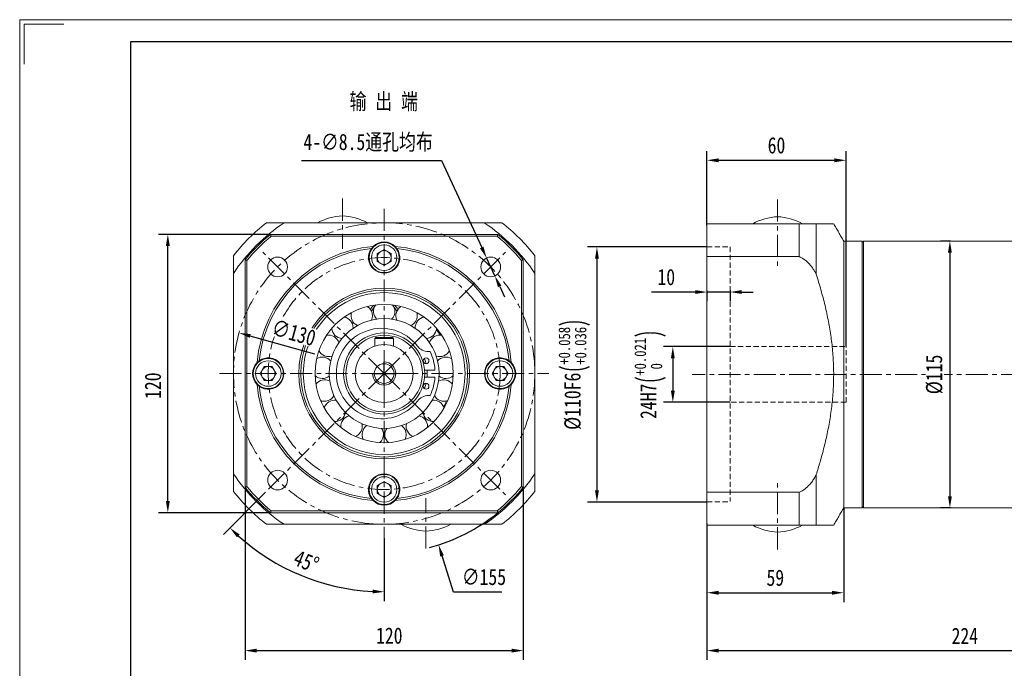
# Model space of a CAD drawing. Header units: millimetres. Extents: x 0 to 803, y 0 to 568.
# Tile 2 of 3: x 0 to 425, y 288 to 568. Entities that reach past the tile are written whole.
import ezdxf

# ---------------------------------------------------------------- set-up
doc = ezdxf.new("R2010")
doc.units = ezdxf.units.MM
doc.header["$LTSCALE"] = 1.5
doc.header["$PDSIZE"] = -1
doc.linetypes.add('CENTER', pattern=[10.16, 6.35, -1.27, 1.27, -1.27])
doc.linetypes.add('DASHED', pattern=[0.75, 0.5, -0.25])
doc.layers.get('0').update_dxf_attribs({"lineweight": 18})
doc.layers.get('Defpoints').update_dxf_attribs({"lineweight": 18})
for name, color, linetype, lineweight in [('1轮廓实线层', 7, 'Continuous', 18), ('3中心线层', 1, 'CENTER', 18), ('4虚线层', 6, 'DASHED', 18), ('7标注层', 4, 'Continuous', 18), ('图框_外框线', 7, 'Continuous', 18)]:
    doc.layers.add(name, color=color, linetype=linetype, lineweight=lineweight)
doc.styles.add('PC_TEXTSTYLE', font='txt', dxfattribs={"width": 0.8})
doc.styles.add('TH_GBDIM', font='txt', dxfattribs={"width": 0.8})
doc.dimstyles.new('TH_GBDIM', dxfattribs={"dimscale": 2, "dimtxt": 3.5, "dimasz": 2.5, "dimexe": 2, "dimexo": 0, "dimgap": 1.5, "dimtad": 1, "dimdec": 1, "dimdsep": 46, "dimtxsty": 'TH_GBDIM', "dimcen": 2.5, "dimdle": 5, "dimclrd": 4, "dimclre": 4, "dimclrt": 3, "dimadec": 0, "dimazin": 2, "dimtfac": 0.714286, "dimtdec": 1, "dimtmove": 0, "dimatfit": 3, "dimfxl": 1, "dimtolj": 1, "dimarcsym": 0})

# ---------------------------------------------------------------- blocks, each defined once
blk = doc.blocks.new('*D68')
at = {"layer": '7标注层', "color": 4, "lineweight": -2}
for p, q in [((296.47, 350.02), (296.47, 291.54)), ((518.97, 350.02), (518.97, 291.54)), ((301.47, 295.54), (513.97, 295.54))]:
    blk.add_line(p, q, dxfattribs=at)
at = {"layer": '7标注层', "color": 4}
for points in [[(301.47, 296.37), (301.47, 294.7), (296.47, 295.54)], [(513.97, 294.7), (513.97, 296.37), (518.97, 295.54)]]:
    blk.add_solid(points, dxfattribs=at)
at = {"layer": 'Defpoints', "color": 0}
for p in [(296.47, 350.02), (518.97, 350.02), (518.97, 295.54)]:
    blk.add_point(p, dxfattribs=at)
at = {"layer": '7标注层', "color": 3, "insert": (407.72, 301.92), "char_height": 7, "attachment_point": 5, "style": 'TH_GBDIM'}
blk.add_mtext('\\A1;{224}{}{}', dxfattribs=at)
blk = doc.blocks.new('*D69')
at = {"layer": '7标注层', "color": 4, "lineweight": -2}
for p, q in [((355.47, 357.12), (355.47, 316.5)), ((296.47, 350.42), (296.47, 316.5)), ((301.47, 320.5), (350.47, 320.5))]:
    blk.add_line(p, q, dxfattribs=at)
at = {"layer": '7标注层', "color": 4}
for points in [[(301.47, 321.33), (301.47, 319.66), (296.47, 320.5)], [(350.47, 319.66), (350.47, 321.33), (355.47, 320.5)]]:
    blk.add_solid(points, dxfattribs=at)
at = {"layer": 'Defpoints', "color": 0}
for p in [(355.47, 357.12), (296.47, 350.42), (355.47, 320.5)]:
    blk.add_point(p, dxfattribs=at)
at = {"layer": '7标注层', "color": 3, "insert": (325.97, 326.92), "char_height": 7, "attachment_point": 5, "style": 'TH_GBDIM'}
blk.add_mtext('\\A1;{59}{}{}', dxfattribs=at)
blk = doc.blocks.new('*D70')
at = {"layer": '7标注层', "color": 4, "lineweight": -2}
for p, q in [((296.47, 478.82), (296.47, 510.97)), ((356.47, 426.62), (356.47, 510.97)), ((301.47, 506.97), (351.47, 506.97))]:
    blk.add_line(p, q, dxfattribs=at)
at = {"layer": '7标注层', "color": 4}
for points in [[(301.47, 507.8), (301.47, 506.13), (296.47, 506.97)], [(351.47, 506.13), (351.47, 507.8), (356.47, 506.97)]]:
    blk.add_solid(points, dxfattribs=at)
at = {"layer": 'Defpoints', "color": 0}
for p in [(356.47, 506.97), (296.47, 478.82), (356.47, 426.62)]:
    blk.add_point(p, dxfattribs=at)
at = {"layer": '7标注层', "color": 3, "insert": (326.47, 513.39), "char_height": 7, "attachment_point": 5, "style": 'TH_GBDIM'}
blk.add_mtext('\\A1;{60}{}{}', dxfattribs=at)
blk = doc.blocks.new('*D71')
at = {"layer": '7标注层', "color": 4, "lineweight": -2}
for p, q in [((296.47, 450.81), (296.47, 446.16)), ((306.47, 450.81), (306.47, 446.16)), ((291.47, 450.16), (272.59, 450.16)), ((306.47, 450.16), (296.47, 450.16)), ((311.47, 450.16), (316.47, 450.16))]:
    blk.add_line(p, q, dxfattribs=at)
at = {"layer": '7标注层', "color": 4}
for points in [[(291.47, 449.33), (291.47, 451), (296.47, 450.16)], [(311.47, 451), (311.47, 449.33), (306.47, 450.16)]]:
    blk.add_solid(points, dxfattribs=at)
at = {"layer": 'Defpoints', "color": 0}
for p in [(296.47, 450.81), (306.47, 450.81), (296.47, 450.16)]:
    blk.add_point(p, dxfattribs=at)
at = {"layer": '7标注层', "color": 3, "insert": (278.93, 456.58), "char_height": 7, "attachment_point": 5, "style": 'TH_GBDIM'}
blk.add_mtext('\\A1;{10}{}{}', dxfattribs=at)
blk = doc.blocks.new('*D72')
at = {"layer": '7标注层', "color": 4, "lineweight": -2}
for p, q in [((296.47, 469.62), (245.01, 469.62)), ((249.01, 464.62), (249.01, 364.62)), ((296.47, 359.62), (245.01, 359.62))]:
    blk.add_line(p, q, dxfattribs=at)
at = {"layer": '7标注层', "color": 4}
for points in [[(249.85, 464.62), (248.18, 464.62), (249.01, 469.62)], [(248.18, 364.62), (249.85, 364.62), (249.01, 359.62)]]:
    blk.add_solid(points, dxfattribs=at)
at = {"layer": 'Defpoints', "color": 0}
for p in [(296.47, 469.62), (249.01, 359.62), (296.47, 359.62)]:
    blk.add_point(p, dxfattribs=at)
at = {"layer": '7标注层', "color": 3, "insert": (239.28, 414.62), "char_height": 7, "attachment_point": 5, "rotation": 90, "style": 'TH_GBDIM'}
blk.add_mtext('\\A1;{%%c110}{}{F6\\H0.7143x;{\\H2x;\\W0.5;(}\\S+0.058^ +0.036;{\\H2x;\\W0.5;)}}', dxfattribs=at)
blk = doc.blocks.new('*D84')
at = {"layer": '7标注层', "color": 4, "lineweight": -2}
for p, q in [((121.62, 506.89), (181.99, 506.89)), ((181.99, 506.89), (199.31, 469.38)), ((204.97, 457.12), (201.41, 464.84)), ((207.06, 452.58), (209.16, 448.04))]:
    blk.add_line(p, q, dxfattribs=at)
at = {"layer": '7标注层', "color": 4}
for points in [[(198.55, 469.03), (200.07, 469.73), (201.41, 464.84)], [(207.82, 452.93), (206.31, 452.23), (204.97, 457.12)]]:
    blk.add_solid(points, dxfattribs=at)
at = {"layer": 'Defpoints', "color": 0}
for p in [(201.41, 464.84), (204.97, 457.12)]:
    blk.add_point(p, dxfattribs=at)
at = {"layer": '7标注层', "color": 3, "insert": (150.3, 514.5), "char_height": 7, "attachment_point": 5, "style": 'TH_GBDIM'}
blk.add_mtext('\\A1;{4-∅8.5通孔均布}{}{}', dxfattribs=at)
blk = doc.blocks.new('*D85')
at = {"layer": '7标注层', "color": 4, "lineweight": -2}
for p, q in [((97.23, 365.96), (97.23, 291.54)), ((217.23, 365.96), (217.23, 291.54)), ((102.23, 295.54), (212.23, 295.54))]:
    blk.add_line(p, q, dxfattribs=at)
at = {"layer": '7标注层', "color": 4}
for points in [[(102.23, 296.37), (102.23, 294.7), (97.23, 295.54)], [(212.23, 294.7), (212.23, 296.37), (217.23, 295.54)]]:
    blk.add_solid(points, dxfattribs=at)
at = {"layer": 'Defpoints', "color": 0}
for p in [(97.23, 365.96), (217.23, 365.96), (217.23, 295.54)]:
    blk.add_point(p, dxfattribs=at)
at = {"layer": '7标注层', "color": 3, "insert": (159.43, 301.96), "char_height": 7, "attachment_point": 5, "style": 'TH_GBDIM'}
blk.add_mtext('\\A1;120', dxfattribs=at)
blk = doc.blocks.new('*D86')
at = {"layer": '7标注层', "color": 4, "lineweight": -2}
for p, q in [((108.17, 475.02), (59.91, 475.02)), ((63.91, 360.02), (63.91, 470.02)), ((108.17, 355.02), (59.91, 355.02))]:
    blk.add_line(p, q, dxfattribs=at)
at = {"layer": '7标注层', "color": 4}
for points in [[(64.75, 470.02), (63.08, 470.02), (63.91, 475.02)], [(63.08, 360.02), (64.75, 360.02), (63.91, 355.02)]]:
    blk.add_solid(points, dxfattribs=at)
at = {"layer": 'Defpoints', "color": 0}
for p in [(63.91, 475.02), (108.17, 475.02), (108.17, 355.02)]:
    blk.add_point(p, dxfattribs=at)
at = {"layer": '7标注层', "color": 3, "insert": (57.49, 409.77), "char_height": 7, "attachment_point": 5, "rotation": 90, "style": 'TH_GBDIM'}
blk.add_mtext('\\A1;120', dxfattribs=at)
blk = doc.blocks.new('*D87')
at = {"color": 4, "lineweight": -2}
for p, q in [((104.88, 362.67), (87.85, 345.64)), ((157.23, 344.02), (157.23, 316.9))]:
    blk.add_line(p, q, dxfattribs=at)
blk.add_arc((157.23, 415.02), 94.12, 228.0443, 266.9557, dxfattribs=at)
at = {"color": 4}
for points in [[(94.88, 345.63), (93.73, 344.42), (90.68, 348.47)], [(152.21, 320.2), (152.25, 321.87), (157.23, 320.9)]]:
    blk.add_solid(points, dxfattribs=at)
at = {"layer": 'Defpoints', "color": 0}
for p in [(157.23, 486.02), (157.23, 415.02), (104.88, 362.67), (157.23, 344.02), (110.17, 333.51)]:
    blk.add_point(p, dxfattribs=at)
at = {"color": 3, "insert": (123.65, 333.96), "char_height": 7, "attachment_point": 5, "rotation": 337.5, "style": 'TH_GBDIM'}
blk.add_mtext('\\A1;45%%d', dxfattribs=at)
blk = doc.blocks.new('*D88')
at = {"layer": '7标注层', "color": 4, "lineweight": -2}
for p, q in [((157.23, 410.02), (157.23, 420.02)), ((152.23, 415.02), (162.23, 415.02)), ((187.15, 320.78), (182.2, 336.39)), ((207.92, 320.78), (187.15, 320.78))]:
    blk.add_line(p, q, dxfattribs=at)
blk.add_arc((157.23, 415.02), 77.5, 284.6613, 309.268, dxfattribs=at)
at = {"layer": '7标注层', "color": 4}
blk.add_solid([(182.99, 336.64), (181.4, 336.13), (180.68, 341.15)], dxfattribs=at)
at = {"layer": 'Defpoints', "color": 0}
for p in [(133.77, 488.88), (180.68, 341.15)]:
    blk.add_point(p, dxfattribs=at)
at = {"layer": '7标注层', "color": 3, "insert": (200.29, 327.28), "char_height": 7, "attachment_point": 5, "style": 'TH_GBDIM'}
blk.add_mtext('\\A1;{∅155}{}{}', dxfattribs=at)
blk = doc.blocks.new('*D92')
at = {"layer": '7标注层', "color": 4, "lineweight": -2}
for p, q in [((401.59, 472.12), (397.27, 472.12)), ((401.27, 467.12), (401.27, 362.12)), ((401.59, 357.12), (397.27, 357.12))]:
    blk.add_line(p, q, dxfattribs=at)
at = {"layer": '7标注层', "color": 4}
for points in [[(402.11, 467.12), (400.44, 467.12), (401.27, 472.12)], [(400.44, 362.12), (402.11, 362.12), (401.27, 357.12)]]:
    blk.add_solid(points, dxfattribs=at)
at = {"layer": 'Defpoints', "color": 0}
for p in [(401.59, 472.12), (401.27, 357.12), (401.59, 357.12)]:
    blk.add_point(p, dxfattribs=at)
at = {"layer": '7标注层', "color": 3, "insert": (394.6, 414.62), "char_height": 7, "attachment_point": 5, "rotation": 90, "style": 'TH_GBDIM'}
blk.add_mtext('\\A1;{%%c115}{}{}', dxfattribs=at)
blk = doc.blocks.new('*D93')
at = {"layer": '7标注层', "color": 4, "lineweight": -2}
blk.add_line((127.35, 423.39), (99.45, 431.2), dxfattribs=at)
at = {"layer": '7标注层', "color": 4}
blk.add_solid([(99.68, 432.01), (99.23, 430.4), (94.64, 432.55)], dxfattribs=at)
at = {"layer": 'Defpoints', "color": 0}
for p in [(94.64, 432.55), (219.82, 397.48)]:
    blk.add_point(p, dxfattribs=at)
at = {"layer": '7标注层', "color": 3, "insert": (118.26, 432.6), "char_height": 7, "attachment_point": 5, "rotation": 344.3477, "style": 'TH_GBDIM'}
blk.add_mtext('\\A1;∅130', dxfattribs=at)
blk = doc.blocks.new('*D94')
at = {"layer": '7标注层', "color": 4, "lineweight": -2}
for p, q in [((306.47, 426.62), (277.75, 426.62)), ((281.75, 421.62), (281.75, 407.62)), ((306.47, 402.62), (277.75, 402.62))]:
    blk.add_line(p, q, dxfattribs=at)
at = {"layer": '7标注层', "color": 4}
for points in [[(282.58, 421.62), (280.91, 421.62), (281.75, 426.62)], [(280.91, 407.62), (282.58, 407.62), (281.75, 402.62)]]:
    blk.add_solid(points, dxfattribs=at)
at = {"layer": 'Defpoints', "color": 0}
for p in [(306.47, 426.62), (281.75, 402.62), (306.47, 402.62)]:
    blk.add_point(p, dxfattribs=at)
at = {"layer": '7标注层', "color": 3, "insert": (272.02, 414.62), "char_height": 7, "attachment_point": 5, "rotation": 90, "style": 'TH_GBDIM'}
blk.add_mtext('\\A1;{24}{}{H7\\H0.7143x;{\\H2x;\\W0.5;(}\\S+0.021^  0;{\\H2x;\\W0.5;)}}', dxfattribs=at)

msp = doc.modelspace()

# ---------------------------------------------------------------- linework, layer by layer
at = {"color": 7, "linetype": 'Continuous', "lineweight": 15}
for p, q in [((336.307838, 479.62395), (296.467265, 479.62395)), ((296.467265, 479.62395), (296.467265, 465.429953)), ((336.307838, 465.429953), (336.307838, 479.62395)), ((343.60278, 457.830263), (343.60278, 479.62395)), ((108.171926, 475.017046), (206.279013, 475.017046)), ((205.992776, 474.217043), (108.458162, 474.217043)), ((355.467265, 472.12395), (355.467265, 357.12395)), ((363.467265, 472.12395), (363.467265, 357.12395)), ((363.967265, 472.12395), (363.967265, 357.12395)), ((154.225472, 466.749096), (157.22547, 468.481147)), ((157.22547, 468.481147), (160.225471, 466.749096)), ((97.225473, 365.963501), (97.225473, 464.070586)), ((98.025472, 463.784349), (98.025472, 366.249741)), ((154.225472, 463.284993), (154.225472, 466.749096)), ((157.22547, 461.552941), (154.225472, 463.284993)), ((160.225471, 463.284993), (157.22547, 461.552941)), ((160.225471, 466.749096), (160.225471, 463.284993)), ((216.425472, 366.249741), (216.425472, 463.784349)), ((217.225471, 464.070586), (217.225471, 365.963501)), ((296.467265, 363.817946), (296.467265, 465.429953)), ((296.467265, 465.429953), (336.307838, 465.429953)), ((143.821606, 434.522107), (143.829112, 434.785533)), ((153.625471, 430.517044), (153.225471, 430.117045)), ((153.225471, 430.117045), (153.225471, 426.859764)), ((161.225471, 430.117045), (153.225471, 430.117045)), ((153.625471, 430.517044), (160.825472, 430.517044)), ((160.825472, 430.517044), (161.225471, 430.117045)), ((161.225471, 430.117045), (161.225471, 426.859764)), ((177.013156, 424.517045), (176.343927, 424.517045)), ((103.761369, 415.017044), (105.49342, 418.017045)), ((105.49342, 418.017045), (108.957523, 418.017045)), ((108.957523, 418.017045), (110.689574, 415.017044)), ((174.661067, 416.517045), (179.124158, 416.517045)), ((203.761368, 415.017044), (205.49342, 418.017045)), ((205.49342, 418.017045), (208.957521, 418.017045)), ((208.957521, 418.017045), (210.689572, 415.017044)), ((105.49342, 412.017044), (103.761369, 415.017044)), ((108.957523, 412.017044), (105.49342, 412.017044)), ((110.689574, 415.017044), (108.957523, 412.017044)), ((179.124158, 413.517045), (174.661067, 413.517045)), ((205.49342, 412.017044), (203.761368, 415.017044)), ((208.957521, 412.017044), (205.49342, 412.017044)), ((210.689572, 415.017044), (208.957521, 412.017044)), ((176.343927, 405.517045), (177.013156, 405.517045)), ((140.805108, 397.97349), (140.295611, 397.525489)), ((140.805108, 397.97349), (140.295611, 397.525489)), ((174.155332, 397.525489), (173.645835, 397.97349)), ((174.155332, 397.525489), (173.645835, 397.97349)), ((175.903236, 391.754008), (175.932531, 392.273736)), ((343.60278, 349.62395), (343.60278, 371.417637)), ((154.225472, 366.749094), (157.22547, 368.481145)), ((154.225472, 363.284995), (154.225472, 366.749094)), ((157.22547, 368.481145), (160.225471, 366.749094)), ((160.225471, 366.749094), (160.225471, 363.284995)), ((157.22547, 361.552944), (154.225472, 363.284995)), ((160.225471, 363.284995), (157.22547, 361.552944)), ((296.467265, 363.817946), (296.467265, 349.62395)), ((336.307838, 363.817946), (296.467265, 363.817946)), ((336.307838, 349.62395), (336.307838, 363.817946)), ((206.279013, 355.017045), (108.171926, 355.017045)), ((108.458162, 355.817043), (205.992776, 355.817043)), ((296.467265, 349.62395), (336.307838, 349.62395))]:
    msp.add_line(p, q, dxfattribs=at)
at = {"color": 7, "linetype": 'Continuous', "lineweight": 15, "flags": 128}
for points in [[(174.633093, 421.569502), (174.972461, 420.585199), (175.333348, 419.267312)], [(175.764888, 416.517045), (175.825471, 415.017044), (175.764888, 413.517045)], [(175.333348, 410.766777), (174.972461, 409.448891), (174.633093, 408.464587)], [(130.155225, 403.270359), (130.140619, 402.995236), (130.146575, 402.496612)]]:
    msp.add_lwpolyline(points, dxfattribs=at)
at = {"color": 7, "linetype": 'Continuous', "lineweight": 15}
for centre, radius in [((157.225471, 465.017045), 6.5), ((157.225471, 465.017045), 5.5), ((111.26353, 460.978985), 4.25), ((203.187411, 460.978985), 4.25), ((157.225471, 415.017045), 36.8), ((157.225471, 415.017045), 36), ((157.225471, 415.017045), 34.9), ((157.225471, 415.017045), 29.833333), ((157.225471, 415.017045), 23.666667), ((157.225471, 415.017045), 17.5), ((157.225471, 415.017045), 16.5), ((157.225471, 415.017045), 12.5), ((107.225471, 415.017045), 6.5), ((107.225471, 415.017045), 5.5), ((175.307506, 420.517045), 1.25), ((207.225471, 415.017045), 6.5), ((207.225471, 415.017045), 5.5), ((157.225471, 415.017045), 4.25), ((175.307506, 409.517045), 1.25), ((111.26353, 369.055104), 4.25), ((157.225471, 365.017045), 6.5), ((157.225471, 365.017045), 5.5), ((203.187411, 369.055104), 4.25)]:
    msp.add_circle(centre, radius, dxfattribs=at)
for centre, radius, start, end in [((157.225471, 415.017045), 78.049891, 123.61248316, 146.38751684), ((157.225471, 415.017045), 82.5, 128.01227954, 141.98772046), ((140.400895, 458.044692), 25, 92.69486663, 118.49075525), ((138.050047, 458.044692), 25, 61.50924475, 87.30513337), ((157.225471, 415.017045), 78.049891, 33.61248316, 56.38751684), ((157.225471, 415.017045), 82.5, 38.01227954, 51.98772046), ((328.142689, 457.651598), 25, 92.69486663, 118.49075525), ((325.791841, 457.651598), 25, 61.50924475, 87.30513337), ((157.225471, 415.017045), 77.5, 129.268026, 140.731974), ((157.225471, 415.017045), 76.7, 129.4807424, 140.5192576), ((157.225471, 465.017045), 6.75, 45.25752059, 134.74247941), ((157.225471, 415.017045), 76.7, 39.4807424, 50.5192576), ((157.225471, 415.017045), 77.5, 39.268026, 50.731974), ((157.225471, 415.017045), 55, 94.9559811, 175.0440189), ((157.225471, 415.017045), 54.2, 95.81837571, 174.18162429), ((157.225471, 465.017045), 6.75, 144.48925962, 35.51074038), ((157.225471, 465.017045), 3, 120, 180), ((157.225471, 465.017045), 3, 60, 120), ((157.225471, 465.017045), 3, 360, 60), ((157.225471, 415.017045), 55, 4.9559811, 85.0440189), ((157.225471, 415.017045), 54.2, 5.81837571, 84.18162429), ((157.225471, 465.017045), 3, 180, 240), ((157.225471, 465.017045), 3, 300, 360), ((157.225471, 465.017045), 3, 240, 300), ((147.562256, 439.960677), 4.625, 0, 59.3933343), ((157.225471, 439.417045), 6.7565, 130.95316005, 151.16617437), ((157.225471, 439.417045), 6.7565, 130.95316005, 151.16617437), ((157.225471, 439.417045), 5.9565, 135.53033061, 155.94818509), ((157.225471, 441.767045), 4.625, 141.78313629, 225.61809957), ((157.225471, 441.767045), 4.625, 314.38190043, 0), ((157.225471, 441.767045), 4.625, 0, 38.21686371), ((157.225471, 439.417045), 5.9565, 24.05181491, 44.46966939), ((157.225471, 439.417045), 6.7565, 28.83382563, 49.04683995), ((157.225471, 439.417045), 6.7565, 28.83382563, 49.04683995), ((166.888685, 439.960677), 4.625, 120.6066657, 204.44162898), ((139.204112, 434.785533), 4.625, 0, 80.56980489), ((147.562256, 439.960677), 4.625, 162.95960688, 246.79457016), ((147.562256, 439.960677), 4.625, 335.55837102, 0), ((166.888685, 439.960677), 4.625, 293.20542984, 0), ((175.246829, 434.785533), 4.625, 99.43019511, 183.2651584), ((166.888685, 439.960677), 4.625, 0, 17.04039312), ((139.204112, 434.785533), 4.625, 184.13607746, 267.97104075), ((156.095471, 415.017045), 19.5, 37.43371061, 322.56628939), ((175.246829, 434.785533), 4.625, 272.02895925, 355.86392254), ((157.225471, 415.017045), 29.36, 34.28283544, 39.83481162), ((133.279853, 426.940546), 4.625, 17.91131219, 101.74627548), ((181.171089, 426.940546), 4.625, 78.25372452, 162.08868781), ((133.279853, 426.940546), 4.625, 205.31254805, 289.14751134), ((176.343927, 430.517045), 6, 217.43371061, 270), ((181.171089, 426.940546), 4.625, 250.85248866, 334.68745195), ((107.225471, 415.017045), 6.75, 234.48925962, 125.51074038), ((130.589581, 417.485223), 4.625, 39.08778278, 122.92274606), ((157.225471, 415.017045), 21.95, 3.91848303, 25.64550269), ((183.86136, 417.485223), 4.625, 57.07725394, 140.91221722), ((207.225471, 415.017045), 6.75, 54.48925962, 305.51074038), ((107.225471, 415.017045), 6.75, 135.25752059, 224.74247941), ((107.225471, 415.017045), 3, 150, 210), ((107.225471, 415.017045), 3, 90, 150), ((107.225471, 415.017045), 3, 30, 90), ((107.225471, 415.017045), 3, 330, 30), ((207.225471, 415.017045), 3, 150, 210), ((207.225471, 415.017045), 3, 90, 150), ((207.225471, 415.017045), 3, 30, 90), ((207.225471, 415.017045), 3, 330, 30), ((207.225471, 415.017045), 6.75, 315.25752059, 44.74247941), ((107.225471, 415.017045), 3, 210, 270), ((107.225471, 415.017045), 3, 270, 330), ((130.589581, 417.485223), 4.625, 226.48901864, 310.32398193), ((131.496635, 407.69656), 4.625, 60.26425337, 144.09921665), ((157.225471, 415.017045), 21.95, 334.35449731, 356.08151697), ((182.954307, 407.69656), 4.625, 35.90078335, 119.73574663), ((183.86136, 417.485223), 4.625, 229.67601807, 313.51098136), ((207.225471, 415.017045), 3, 210, 270), ((207.225471, 415.017045), 3, 270, 330), ((157.225471, 415.017045), 55, 184.9559811, 265.0440189), ((157.225471, 415.017045), 54.2, 185.81837571, 264.18162429), ((157.225471, 415.017045), 55, 274.9559811, 355.0440189), ((157.225471, 415.017045), 54.2, 275.81837571, 354.18162429), ((131.496635, 407.69656), 4.625, 247.66548923, 331.50045251), ((135.87851, 398.896568), 4.625, 81.44072396, 165.27568724), ((176.343927, 399.517045), 6, 90, 142.56628939), ((178.572432, 398.896568), 4.625, 14.72431276, 98.55927604), ((182.954307, 407.69656), 4.625, 208.49954749, 292.33451077), ((157.225471, 415.017045), 29.36, 330.75342367, 336.30539986), ((135.87851, 398.896568), 4.625, 268.84195982, 352.6769231), ((143.14341, 392.273736), 4.625, 102.61719454, 186.45215783), ((171.307531, 392.273736), 4.625, 0, 77.38280546), ((178.572432, 398.896568), 4.625, 187.3230769, 271.15804018), ((143.14341, 392.273736), 4.625, 290.01843041, 0), ((143.14341, 392.273736), 4.625, 0, 13.85339369), ((152.310171, 388.722514), 4.625, 123.79366513, 207.62862842), ((152.310171, 388.722514), 4.625, 0, 35.02986428), ((162.14077, 388.722514), 4.625, 144.97013572, 228.80509901), ((162.14077, 388.722514), 4.625, 0, 56.20633487), ((171.307531, 392.273736), 4.625, 166.14660631, 249.98156959), ((152.310171, 388.722514), 4.625, 311.19490099, 0), ((162.14077, 388.722514), 4.625, 332.37137158, 0), ((157.225471, 415.017045), 78.049891, 213.61248316, 236.38751684), ((157.225471, 365.017045), 6.75, 324.48925962, 215.51074038), ((157.225471, 415.017045), 78.049891, 303.61248316, 326.38751684), ((157.225471, 415.017045), 77.5, 219.268026, 230.731974), ((157.225471, 415.017045), 76.7, 219.4807424, 230.5192576), ((157.225471, 365.017045), 3, 120, 180), ((157.225471, 365.017045), 3, 60, 120), ((157.225471, 365.017045), 3, 0, 60), ((157.225471, 415.017045), 76.7, 309.4807424, 320.5192576), ((157.225471, 415.017045), 77.5, 309.268026, 320.731974), ((157.225471, 415.017045), 82.5, 218.01227954, 231.98772046), ((157.225471, 365.017045), 3, 180, 240), ((157.225471, 365.017045), 3, 240, 300), ((157.225471, 365.017045), 3, 300, 0), ((157.225471, 415.017045), 82.5, 308.01227954, 321.98772046), ((157.225471, 365.017045), 6.75, 225.25752059, 314.74247941), ((176.400895, 371.989397), 25, 241.50924475, 267.30513337), ((174.050047, 371.989397), 25, 272.69486663, 298.49075525), ((328.142689, 371.596302), 25, 241.50924475, 267.30513337), ((325.791841, 371.596302), 25, 272.69486663, 298.49075525)]:
    msp.add_arc(centre, radius, start, end, dxfattribs=at)
at = {"color": 4}
msp.add_arc((157.225471, 415.017045), 5, 180, 90, dxfattribs=at)
at = {"color": 7, "linetype": 'Continuous', "lineweight": 15}
for points, knots in [([(114.019157, 480.017041), (113.470288, 480.017041), (112.36831, 480.017041), (110.580492, 480.017041), (108.714709, 480.017041), (107.248571, 480.017041), (106.630034, 480.017041), (106.419468, 480.017041)], [0, 0, 0, 0, 0.17326973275, 0.34787787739, 0.60158652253, 0.86436943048, 1, 1, 1, 1]), ([(114.019157, 480.017041), (117.300809, 480.017041), (123.86326, 480.017041), (132.829069, 480.017041), (140.81002, 480.017041), (147.761787, 480.017041), (154.656667, 480.017041), (161.470067, 480.017041), (168.177539, 480.017041), (174.906286, 480.017041), (181.636901, 480.017041), (188.358444, 480.017041), (194.624724, 480.017041), (198.625011, 480.017041), (200.431784, 480.017041)], [0, 0, 0, 0, 0.11685778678, 0.23368520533, 0.31307107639, 0.39250983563, 0.47187237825, 0.54813956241, 0.62447627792, 0.70075681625, 0.77899194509, 0.85727831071, 0.93553817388, 1, 1, 1, 1]), ([(208.031475, 480.017041), (207.811653, 480.017041), (207.368024, 480.017041), (206.284115, 480.017041), (204.73795, 480.017041), (202.692849, 480.017041), (201.180552, 480.017041), (200.431784, 480.017041)], [0, 0, 0, 0, 0.1414896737, 0.2855439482, 0.5208486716, 0.7627626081, 1, 1, 1, 1]), ([(343.60278, 479.62395), (343.313061, 479.62395), (342.731386, 479.62395), (341.521098, 479.62395), (339.888781, 479.62395), (338.218237, 479.62395), (336.972127, 479.62395), (336.529583, 479.62395), (336.307838, 479.62395)], [0, 0, 0, 0, 0.1732574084, 0.3478522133, 0.6015420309, 0.8643057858, 0.9320075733, 1, 1, 1, 1]), ([(343.60278, 479.62395), (344.604802, 479.62395), (346.109494, 479.62395), (347.750117, 479.62395), (348.834678, 479.62395), (349.734333, 479.62395), (350.43795, 479.62395), (350.903836, 479.62395), (351.131768, 479.62395), (351.114545, 479.62395), (351.109034, 479.62395)], [0, 0, 0, 0, 0.2333053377, 0.3503440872, 0.4673783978, 0.5860556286, 0.7047278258, 0.8242477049, 0.943764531, 1, 1, 1, 1]), ([(92.225471, 465.823048), (92.225471, 465.603226), (92.225471, 465.159597), (92.225471, 464.07569), (92.225471, 462.529523), (92.225471, 460.484424), (92.225471, 458.972127), (92.225471, 458.223359)], [0, 0, 0, 0, 0.1414896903, 0.2855438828, 0.5208487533, 0.7627625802, 1, 1, 1, 1]), ([(222.22547, 458.223359), (222.22547, 458.77223), (222.22547, 459.874208), (222.22547, 461.66202), (222.22547, 463.527803), (222.22547, 464.993944), (222.22547, 465.612481), (222.22547, 465.823048)], [0, 0, 0, 0, 0.173270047, 0.3478776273, 0.6015862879, 0.8643694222, 1, 1, 1, 1]), ([(336.307838, 465.429953), (336.765206, 465.21015), (337.688234, 464.766558), (339.214964, 463.682314), (340.830935, 462.138262), (342.116226, 460.425885), (343.015113, 458.962812), (343.406661, 458.208223), (343.60278, 457.830263)], [0, 0, 0, 0, 0.1414752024, 0.2855148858, 0.5207957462, 0.7626852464, 0.8811332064, 1, 1, 1, 1]), ([(92.225471, 371.810732), (92.225471, 373.6175), (92.225471, 377.566512), (92.225471, 383.728211), (92.225471, 390.290321), (92.225471, 396.964351), (92.225471, 403.743901), (92.225471, 410.611293), (92.225471, 417.48397), (92.225471, 424.335952), (92.225471, 431.144355), (92.225471, 437.954508), (92.225471, 444.749459), (92.225471, 451.530333), (92.225471, 455.992547), (92.225471, 458.223359)], [0, 0, 0, 0, 0.064460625, 0.1408900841, 0.2173441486, 0.2937511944, 0.3718581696, 0.4500248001, 0.5281167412, 0.6058331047, 0.6836210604, 0.7613586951, 0.8408834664, 0.9204522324, 1, 1, 1, 1]), ([(222.22547, 458.223359), (222.22547, 454.941706), (222.22547, 448.379254), (222.22547, 439.413446), (222.22547, 431.432496), (222.22547, 424.480729), (222.22547, 417.585848), (222.22547, 410.772448), (222.22547, 404.064976), (222.22547, 397.336229), (222.22547, 390.605614), (222.22547, 383.884072), (222.22547, 377.617791), (222.22547, 373.617505), (222.22547, 371.810732)], [0, 0, 0, 0, 0.1168578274, 0.2336852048, 0.3130710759, 0.3925098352, 0.4718723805, 0.5481395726, 0.6244762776, 0.7007568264, 0.7789919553, 0.8572783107, 0.9355381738, 1, 1, 1, 1]), ([(343.60278, 371.417637), (344.165646, 373.224406), (345.39589, 377.173417), (347.059372, 383.335116), (348.565944, 389.897226), (349.777628, 396.571258), (350.639576, 403.350807), (351.116249, 410.218198), (351.181991, 417.090876), (350.816819, 423.942857), (350.058549, 430.751261), (348.92808, 437.561413), (347.4464, 444.356364), (345.676501, 451.137239), (344.293959, 455.599451), (343.60278, 457.830263)], [0, 0, 0, 0, 0.064460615, 0.1408900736, 0.2173441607, 0.2937512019, 0.3718581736, 0.4500248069, 0.5281167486, 0.6058331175, 0.6836210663, 0.7613587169, 0.8408834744, 0.9204522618, 1, 1, 1, 1]), ([(92.225471, 371.810732), (92.225471, 371.261861), (92.225471, 370.159882), (92.225471, 368.372067), (92.225471, 366.506285), (92.225471, 365.040141), (92.225471, 364.421608), (92.225471, 364.211043)], [0, 0, 0, 0, 0.1732700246, 0.3478778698, 0.6015864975, 0.8643695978, 1, 1, 1, 1]), ([(222.22547, 364.211043), (222.22547, 364.430863), (222.22547, 364.874489), (222.22547, 365.958402), (222.22547, 367.504564), (222.22547, 369.549667), (222.22547, 371.061964), (222.22547, 371.810732)], [0, 0, 0, 0, 0.14148952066, 0.28554390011, 0.52084851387, 0.76276259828, 1, 1, 1, 1]), ([(343.60278, 371.417637), (343.313024, 370.868767), (342.731275, 369.766788), (341.521631, 367.978973), (339.885703, 366.113191), (338.03338, 364.64705), (336.746071, 364.028513), (336.307838, 363.817946)], [0, 0, 0, 0, 0.1732701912, 0.3478778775, 0.6015864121, 0.8643695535, 1, 1, 1, 1]), ([(106.419468, 350.017046), (106.63929, 350.017046), (107.082918, 350.017046), (108.166825, 350.017046), (109.712993, 350.017046), (111.758092, 350.017046), (113.270388, 350.017046), (114.019157, 350.017046)], [0, 0, 0, 0, 0.1414896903, 0.2855438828, 0.5208487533, 0.7627625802, 1, 1, 1, 1]), ([(200.431784, 350.017046), (198.625015, 350.017046), (194.676004, 350.017046), (188.514305, 350.017046), (181.952194, 350.017046), (175.278164, 350.017046), (168.498614, 350.017046), (161.631223, 350.017046), (154.758545, 350.017046), (147.906563, 350.017046), (141.09816, 350.017046), (134.288008, 350.017046), (127.493057, 350.017046), (120.712182, 350.017046), (116.249969, 350.017046), (114.019157, 350.017046)], [0, 0, 0, 0, 0.0644606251, 0.1408900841, 0.2173441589, 0.2937512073, 0.3718581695, 0.4500248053, 0.5281167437, 0.6058331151, 0.6836210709, 0.7613586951, 0.8408834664, 0.9204522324, 1, 1, 1, 1]), ([(200.431784, 350.017046), (200.980654, 350.017046), (202.082633, 350.017046), (203.870447, 350.017046), (205.736229, 350.017046), (207.202371, 350.017046), (207.820908, 350.017046), (208.031475, 350.017046)], [0, 0, 0, 0, 0.17327002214, 0.34787772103, 0.60158634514, 0.86436944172, 1, 1, 1, 1]), ([(336.307838, 349.62395), (336.765173, 349.62395), (337.688133, 349.62395), (339.215485, 349.62395), (340.827518, 349.62395), (342.38535, 349.62395), (343.199619, 349.62395), (343.60278, 349.62395)], [0, 0, 0, 0, 0.1414895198, 0.2855437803, 0.5208484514, 0.7627624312, 1, 1, 1, 1]), ([(351.107268, 349.62395), (351.113511, 349.62395), (351.132657, 349.62395), (350.911534, 349.62395), (350.466281, 349.62395), (349.788914, 349.62395), (348.907425, 349.62395), (347.82838, 349.62395), (346.165418, 349.62395), (344.628596, 349.62395), (343.60278, 349.62395)], [0, 0, 0, 0, 0.0562351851, 0.1724354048, 0.2886383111, 0.4056860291, 0.5227384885, 0.641828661, 0.7609236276, 1, 1, 1, 1])]:
    msp.add_open_spline(points, degree=3, knots=knots, dxfattribs=at)
for points in [[(355.467265, 472.12395), (351.137138, 479.62395)], [(108.171926, 475.017046), (108.458162, 474.217043)], [(206.279013, 475.017046), (205.992776, 474.217043)], [(363.467265, 472.12395), (355.467265, 472.12395)], [(363.967265, 472.12395), (363.467265, 471.62395)], [(432.467265, 472.12395), (363.967265, 472.12395)], [(152.474, 469.811418), (151.730926, 468.937819)], [(162.720015, 468.937819), (161.97694, 469.811418)], [(97.225473, 464.070586), (98.025472, 463.784349)], [(216.425472, 463.784349), (217.225471, 464.070586)], [(103.304693, 420.511589), (102.431097, 419.768515)], [(212.019847, 419.768515), (211.146244, 420.511589)], [(102.431097, 410.265574), (103.304693, 409.5225)], [(211.146244, 409.5225), (212.019847, 410.265574)], [(97.225473, 365.963501), (98.025472, 366.249741)], [(216.425472, 366.249741), (217.225471, 365.963501)], [(151.730926, 361.096268), (152.474, 360.222669)], [(161.97694, 360.222669), (162.720015, 361.096268)], [(351.137138, 349.62395), (355.467265, 357.12395)], [(355.467265, 357.12395), (363.467265, 357.12395)], [(363.467265, 357.62395), (363.967265, 357.12395)], [(363.967265, 357.12395), (432.467265, 357.12395)], [(108.458162, 355.817043), (108.171926, 355.017045)], [(205.992776, 355.817043), (206.279013, 355.017045)]]:
    msp.add_open_spline(points, degree=1, dxfattribs=at)
at = {"layer": '3中心线层'}
for p, q in [((139.225471, 490.453632), (139.225471, 468.736942)), ((326.967261, 490.060537), (326.967261, 460.538558)), ((157.225471, 486.017045), (157.225471, 344.017045)), ((157.225471, 415.017045), (104.878857, 467.363658)), ((157.225471, 415.017045), (209.572084, 467.363658)), ((86.225471, 415.017045), (228.225471, 415.017045)), ((157.225471, 415.017045), (104.878857, 362.670431)), ((157.225471, 415.017045), (209.572084, 362.670431)), ((524.32925, 414.62395), (290.095287, 414.62395)), ((326.967261, 339.187363), (326.967261, 368.925863)), ((175.225471, 339.580457), (175.225471, 361.297147))]:
    msp.add_line(p, q, dxfattribs=at)
for radius in [65, 50]:
    msp.add_circle((157.225471, 415.017045), radius, dxfattribs=at)
at = {"layer": '4虚线层', "lineweight": 15, "ltscale": 3}
for p, q in [((296.467265, 469.62395), (306.467263, 469.62395)), ((306.467263, 469.62395), (306.467263, 359.87063)), ((306.467263, 426.62395), (356.467262, 426.62395)), ((356.467262, 402.62395), (356.467262, 426.62395)), ((356.467262, 402.62395), (306.467263, 402.62395)), ((296.467265, 359.62395), (306.467263, 359.62395))]:
    msp.add_line(p, q, dxfattribs=at)
at = {"layer": '图框_外框线', "color": 3}
msp.add_lwpolyline([(0, 0), (802.659321, 0), (802.659321, 567.594806), (0, 567.594806)], close=True, dxfattribs=at)
msp.add_lwpolyline([(1.911094, 548.483869), (1.911094, 565.683712), (19.110936, 565.683712)], dxfattribs=at)
at = {"layer": '图框_外框线', "color": 3, "lineweight": 25}
msp.add_lwpolyline([(47.777341, 9.555468), (793.103853, 9.555468), (793.103853, 558.039337), (47.777341, 558.039337)], close=True, dxfattribs=at)

# ---------------------------------------------------------------- texts
at = {"color": 3, "insert": (142.329319, 535.905436), "char_height": 7, "width": 76.89272347, "attachment_point": 1, "style": 'PC_TEXTSTYLE'}
msp.add_mtext('输 出 端', dxfattribs=at)

# ---------------------------------------------------------------- dimensions: what is measured, and where the dimension line sits
dim = msp.add_angular_dim_2l(base=(110.16789, 333.510925), line1=((157.225471, 486.017045), (157.225471, 344.017045)), line2=((157.225471, 415.017045), (104.878857, 362.670431)), dimstyle='TH_GBDIM')
dim.commit()
dim.dimension.update_dxf_attribs({"geometry": '*D87', "text_midpoint": (123.651705, 333.962803)})
at = {"layer": '7标注层'}
for p1, p2, text, override, picture, middle in [((204.968793, 457.120335), (201.40603, 464.837635), '{4-<>通孔均布}{}{}', {"dimgap": 1.5, "dimtad": 1, "dimtih": 0, "dimtoh": 1, "dimdec": 1, "dimlfac": 1, "dimse1": 0, "dimse2": 0, "dimsd1": 0, "dimsd2": 0, "dimtix": 0, "dimtofl": 1, "dimatfit": 3}, '*D84', (150.303995, 506.889786)), ((133.76749, 488.881604), (180.683451, 341.152485), '{<>}{}{}', {"dimgap": 1.5, "dimtad": 1, "dimtih": 1, "dimtoh": 1, "dimdec": 1, "dimlfac": 1, "dimse1": 0, "dimse2": 0, "dimsd1": 0, "dimsd2": 0, "dimtix": 0, "dimtofl": 0, "dimatfit": 3}, '*D88', (200.287543, 320.777342))]:
    dim = msp.add_diameter_dim_2p(p1=p1, p2=p2, text=text, dimstyle='TH_GBDIM', override=override, dxfattribs=at)
    dim.commit()
    dim.dimension.update_dxf_attribs({"geometry": picture, "text_midpoint": middle, "dimtype": 163})
for base, p1, p2, text, picture, middle in [((356.467262, 506.965802), (296.467265, 478.82395), (356.467262, 426.62395), '{<>}{}{}', '*D70', (326.467263, 513.38759)), ((355.467261, 320.498296), (296.467265, 350.42395), (355.467261, 357.123952), '{<>}{}{}', '*D69', (325.967263, 326.920084)), ((518.967267, 295.537638), (296.467265, 350.017046), (518.967267, 350.017046), '{224}{}{}', '*D68', (407.717266, 301.92032))]:
    dim = msp.add_linear_dim(base=base, p1=p1, p2=p2, text=text, dimstyle='TH_GBDIM', override={"dimexo": 0, "dimgap": 1.5, "dimtad": 1, "dimjust": 0, "dimdec": 5, "dimlfac": 1, "dimse1": 0, "dimse2": 0, "dimsd1": 0, "dimsd2": 0}, dxfattribs=at)
    dim.commit()
    dim.dimension.update_dxf_attribs({"geometry": picture, "text_midpoint": middle})
dim = msp.add_linear_dim(base=(63.913043, 475.017045), p1=(108.171929, 355.017045), p2=(108.171929, 475.017045), angle=90, dimstyle='TH_GBDIM', override={"dimexo": 0, "dimgap": 1.5, "dimtad": 1, "dimdec": 1, "dimlfac": 1, "dimse1": 0, "dimse2": 0, "dimsd1": 0, "dimsd2": 0}, dxfattribs=at)
dim.commit()
dim.dimension.update_dxf_attribs({"geometry": '*D86', "text_midpoint": (63.913043, 409.765233), "dimtype": 160})
dim = msp.add_linear_dim(base=(249.011821, 359.623949), p1=(296.467265, 469.623952), p2=(296.467265, 359.623949), angle=90, text='{%%c<>}{}{F6\\H0.7143x;{\\H2x;\\W0.5;(}\\S+0.058^ +0.036;{\\H2x;\\W0.5;)}}', dimstyle='TH_GBDIM', override={"dimexo": 0, "dimgap": 1.5, "dimtad": 1, "dimjust": 0, "dimdec": 0, "dimlfac": 1, "dimse1": 0, "dimse2": 0, "dimsd1": 0, "dimsd2": 0}, dxfattribs=at)
dim.commit()
dim.dimension.update_dxf_attribs({"geometry": '*D72', "text_midpoint": (239.282171, 414.623951)})
dim = msp.add_linear_dim(base=(296.467265, 450.162155), p1=(306.467263, 450.810561), p2=(296.467265, 450.810561), text='{<>}{}{}', dimstyle='TH_GBDIM', override={"dimexo": 0, "dimgap": 1.5, "dimtad": 1, "dimjust": 0, "dimdec": 0, "dimlfac": 1, "dimse1": 0, "dimse2": 0, "dimsd1": 0, "dimsd2": 0}, dxfattribs=at)
dim.commit()
dim.dimension.update_dxf_attribs({"geometry": '*D71', "text_midpoint": (278.933931, 450.162155), "dimtype": 160})
dim = msp.add_linear_dim(base=(281.747745, 402.62395), p1=(306.467263, 426.62395), p2=(306.467263, 402.62395), angle=90, text='{<>}{}{H7\\H0.7143x;{\\H2x;\\W0.5;(}\\S+0.021^  0;{\\H2x;\\W0.5;)}}', dimstyle='TH_GBDIM', dxfattribs=at)
dim.commit()
dim.dimension.update_dxf_attribs({"geometry": '*D94', "text_midpoint": (281.747745, 414.62395), "dimtype": 160})
dim = msp.add_linear_dim(base=(217.225471, 295.537638), p1=(97.225471, 365.963502), p2=(217.225471, 365.963502), dimstyle='TH_GBDIM', override={"dimexo": 0, "dimgap": 1.5, "dimtad": 1, "dimdec": 1, "dimlfac": 1, "dimse1": 0, "dimse2": 0, "dimsd1": 0, "dimsd2": 0}, dxfattribs=at)
dim.commit()
dim.dimension.update_dxf_attribs({"geometry": '*D85', "text_midpoint": (159.430379, 295.537638), "dimtype": 160})

# ---------------------------------------------------------------- next in the draw order: wipeouts: each hides what was drawn before it
for points in [[(107.470111, 431.658085), (109.574542, 439.168835), (129.089654, 433.700913), (126.985224, 426.190163)], [(398.673157, 404.090617), (390.873157, 404.090617), (390.873157, 425.157283), (398.673157, 425.157283)]]:
    msp.add_wipeout(points).dxf.layer = '1轮廓实线层'

# ---------------------------------------------------------------- next in the draw order: dimensions: what is measured, and where the dimension line sits
dim = msp.add_linear_dim(base=(401.273157, 357.12395), p1=(401.590791, 472.12395), p2=(401.590791, 357.12395), angle=90, text='{%%c<>}{}{}', dimstyle='TH_GBDIM', override={"dimexo": 0, "dimgap": 1.5, "dimtad": 1, "dimjust": 0, "dimdec": 5, "dimlfac": 1, "dimse1": 0, "dimse2": 0, "dimsd1": 0, "dimsd2": 0}, dxfattribs=at)
dim.commit()
dim.dimension.update_dxf_attribs({"geometry": '*D92', "text_midpoint": (394.595792, 414.62395)})
dim = msp.add_diameter_dim_2p(p1=(219.815058, 397.480123), p2=(94.635884, 432.553966), dimstyle='TH_GBDIM', override={"dimgap": 1.5, "dimtad": 1, "dimtih": 0, "dimtoh": 0, "dimdec": 1, "dimlfac": 1, "dimse1": 0, "dimse2": 0, "dimsd1": 0, "dimsd2": 0, "dimtix": 0}, dxfattribs=at)
dim.commit()
dim.dimension.update_dxf_attribs({"geometry": '*D93', "text_midpoint": (116.526191, 426.42054), "dimtype": 163})

doc.saveas('drawing.dxf')
